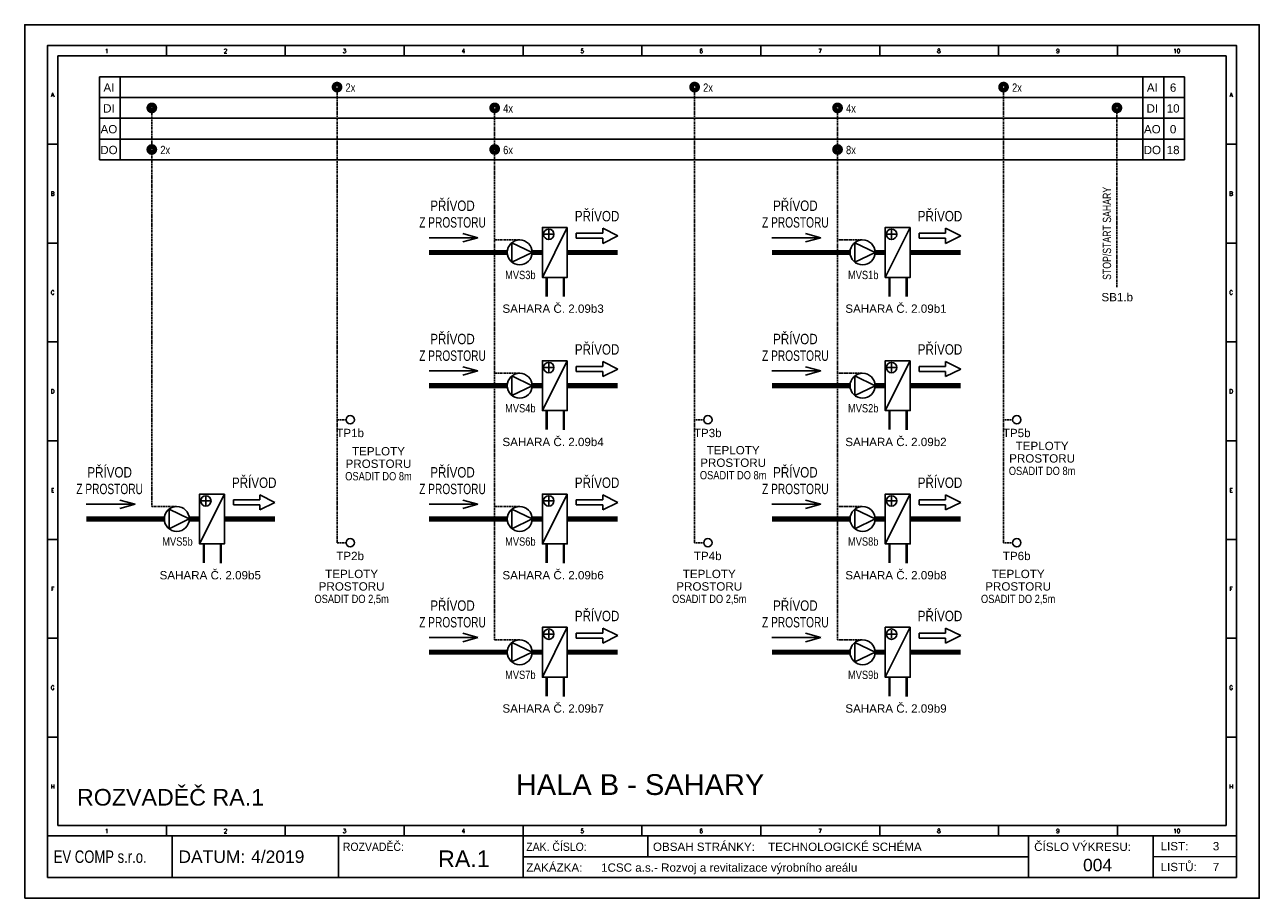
# Model space of a CAD drawing. Header units: millimetres. Extents: x 16 to 2801, y 7797 to 8217.
# Tile 3 of 18: x 619 to 916, y 7876 to 8086. Entities that reach past the tile are written whole.
import ezdxf
from ezdxf.enums import TextEntityAlignment as Align

# ---------------------------------------------------------------- set-up
doc = ezdxf.new("R2010")
doc.units = ezdxf.units.MM
doc.linetypes.add('ČÁRKOVANÁ2', pattern=[0.375, 0.25, -0.125])
for name, color, linetype in [('Přístroje MaR', 1, 'Continuous'), ('Přístroje VZT', 5, 'Continuous'), ('Výkres', 4, 'Continuous')]:
    doc.layers.add(name, color=color, linetype=linetype)
doc.layers.add('Výkres netisk', color=7, linetype='Continuous', plot=False)
doc.styles.add('ROMANS', font='romans.shx', dxfattribs={"width": 0.8})
doc.styles.get("Standard").update_dxf_attribs({"font": 'arial.ttf'})

msp = doc.modelspace()

# ---------------------------------------------------------------- linework, layer by layer
at = {"layer": 'Přístroje MaR', "linetype": 'ČÁRKOVANÁ2'}
for p, q in [((694.2, 7961.23, 62407.63), (694.2, 8070.73, 62407.63)), ((780.22, 7961.23, 62407.63), (780.22, 8070.73, 62407.63)), ((854.54, 7961.23, 62407.63), (854.54, 8070.73, 62407.63)), ((649.64, 7969.93, 62252), (649.64, 8065.77, 62252)), ((732.12, 7937.89, 62252), (732.12, 8065.77, 62252)), ((814.6, 7937.89, 62252), (814.6, 8065.77, 62252)), ((881.81, 8022.62, 62252), (881.81, 8065.8, 62252)), ((732.12, 8034.01, 62252), (738.14, 8034.01, 62252)), ((814.6, 8034.01, 62252), (820.62, 8034.01, 62252)), ((732.12, 8001.97, 62252), (738.14, 8001.97, 62252)), ((814.6, 8001.97, 62252), (820.62, 8001.97, 62252)), ((694.2, 7990.79, 62407.63), (696.38, 7990.79, 62407.63)), ((780.22, 7990.79, 62407.63), (782.41, 7990.79, 62407.63)), ((854.54, 7990.79, 62407.63), (856.72, 7990.79, 62407.63)), ((649.64, 7969.93, 62252), (655.66, 7969.93, 62252)), ((732.12, 7969.93, 62252), (738.14, 7969.93, 62252)), ((814.6, 7969.93, 62252), (820.62, 7969.93, 62252)), ((694.2, 7961.23, 62407.63), (696.38, 7961.23, 62407.63)), ((780.22, 7961.23, 62407.63), (782.41, 7961.23, 62407.63)), ((854.54, 7961.23, 62407.63), (856.72, 7961.23, 62407.63)), ((732.12, 7937.89, 62252), (738.14, 7937.89, 62252)), ((814.6, 7937.89, 62252), (820.62, 7937.89, 62252))]:
    msp.add_line(p, q, dxfattribs=at)
at = {"layer": 'Přístroje MaR'}
for points, elevation in [([(693.47, 8070.75, 1.12, 1.12, 1), (694.93, 8070.75, 1.12, 1.12, 1)], 62407.63), ([(779.49, 8070.75, 1.12, 1.12, 1), (780.96, 8070.75, 1.12, 1.12, 1)], 62407.63), ([(853.81, 8070.75, 1.12, 1.12, 1), (855.27, 8070.75, 1.12, 1.12, 1)], 62407.63), ([(648.91, 8065.75, 1.12, 1.12, 1), (650.38, 8065.75, 1.12, 1.12, 1)], 62252), ([(731.39, 8065.75, 1.12, 1.12, 1), (732.86, 8065.75, 1.12, 1.12, 1)], 62252), ([(813.87, 8065.75, 1.12, 1.12, 1), (815.34, 8065.75, 1.12, 1.12, 1)], 62252), ([(881.08, 8065.75, 1.12, 1.12, 1), (882.55, 8065.75, 1.12, 1.12, 1)], 62252), ([(648.91, 8055.75, 1.12, 1.12, 1), (650.38, 8055.75, 1.12, 1.12, 1)], 62252), ([(731.39, 8055.75, 1.12, 1.12, 1), (732.86, 8055.75, 1.12, 1.12, 1)], 62252), ([(813.87, 8055.75, 1.12, 1.12, 1), (815.34, 8055.75, 1.12, 1.12, 1)], 62252)]:
    msp.add_lwpolyline(points, format="xyseb", close=True, dxfattribs=dict(at, elevation=elevation))
for centre in [(697.38, 7990.79, 62407.63), (783.41, 7990.79, 62407.63), (857.72, 7990.79, 62407.63), (697.38, 7961.23, 62407.63), (783.41, 7961.23, 62407.63), (857.72, 7961.23, 62407.63)]:
    msp.add_circle(centre, 1, dxfattribs=at)
at = {"layer": 'Přístroje VZT'}
for p, q in [((749.6, 8037.01, 62252), (743.6, 8025.01, 62252)), ((758.11, 8036.83, 62252), (758.11, 8035.62, 62252)), ((758.11, 8036.83, 62252), (761.75, 8035.01, 62252)), ((832.08, 8037.01, 62252), (826.08, 8025.01, 62252)), ((840.59, 8036.83, 62252), (840.59, 8035.62, 62252)), ((840.59, 8036.83, 62252), (844.23, 8035.01, 62252)), ((716.35, 8034.55, 62252), (728.09, 8034.55, 62252)), ((724.45, 8035.57, 62252), (728.09, 8034.55, 62252)), ((724.45, 8033.54, 62252), (728.09, 8034.55, 62252)), ((744.13, 8035.36, 62252), (746.13, 8035.36, 62252)), ((745.13, 8034.36, 62252), (745.13, 8036.36, 62252)), ((751.75, 8035.62, 62252), (751.75, 8034.4, 62252)), ((751.75, 8035.62, 62252), (758.11, 8035.62, 62252)), ((751.75, 8034.4, 62252), (758.11, 8034.4, 62252)), ((761.75, 8035.01, 62252), (758.11, 8033.19, 62252)), ((758.11, 8034.4, 62252), (758.11, 8033.19, 62252)), ((798.83, 8034.55, 62252), (810.57, 8034.55, 62252)), ((806.93, 8035.57, 62252), (810.57, 8034.55, 62252)), ((806.93, 8033.54, 62252), (810.57, 8034.55, 62252)), ((826.61, 8035.36, 62252), (828.61, 8035.36, 62252)), ((827.61, 8034.36, 62252), (827.61, 8036.36, 62252)), ((834.23, 8035.62, 62252), (834.23, 8034.4, 62252)), ((834.23, 8035.62, 62252), (840.59, 8035.62, 62252)), ((834.23, 8034.4, 62252), (840.59, 8034.4, 62252)), ((844.23, 8035.01, 62252), (840.59, 8033.19, 62252)), ((840.59, 8034.4, 62252), (840.59, 8033.19, 62252)), ((736.27, 8033.35, 62252), (736.27, 8028.67, 62252)), ((741.14, 8031.01, 62252), (736.27, 8033.35, 62252)), ((741.14, 8031.01, 62252), (736.27, 8028.67, 62252)), ((818.75, 8033.35, 62252), (818.75, 8028.67, 62252)), ((823.62, 8031.01, 62252), (818.75, 8033.35, 62252)), ((823.62, 8031.01, 62252), (818.75, 8028.67, 62252)), ((749.6, 8004.97, 62252), (743.6, 7992.97, 62252)), ((745.13, 8002.32, 62252), (745.13, 8004.32, 62252)), ((758.11, 8004.79, 62252), (758.11, 8003.58, 62252)), ((758.11, 8004.79, 62252), (761.75, 8002.97, 62252)), ((832.08, 8004.97, 62252), (826.08, 7992.97, 62252)), ((827.61, 8002.32, 62252), (827.61, 8004.32, 62252)), ((840.59, 8004.79, 62252), (840.59, 8003.58, 62252)), ((840.59, 8004.79, 62252), (844.23, 8002.97, 62252)), ((716.35, 8002.51, 62252), (728.09, 8002.51, 62252)), ((724.45, 8003.53, 62252), (728.09, 8002.51, 62252)), ((724.45, 8001.5, 62252), (728.09, 8002.51, 62252)), ((736.27, 8001.31, 62252), (736.27, 7996.63, 62252)), ((741.14, 7998.97, 62252), (736.27, 8001.31, 62252)), ((744.13, 8003.32, 62252), (746.13, 8003.32, 62252)), ((751.75, 8003.58, 62252), (751.75, 8002.36, 62252)), ((751.75, 8003.58, 62252), (758.11, 8003.58, 62252)), ((751.75, 8002.36, 62252), (758.11, 8002.36, 62252)), ((761.75, 8002.97, 62252), (758.11, 8001.15, 62252)), ((758.11, 8002.36, 62252), (758.11, 8001.15, 62252)), ((798.83, 8002.51, 62252), (810.57, 8002.51, 62252)), ((806.93, 8003.53, 62252), (810.57, 8002.51, 62252)), ((806.93, 8001.5, 62252), (810.57, 8002.51, 62252)), ((818.75, 8001.31, 62252), (818.75, 7996.63, 62252)), ((823.62, 7998.97, 62252), (818.75, 8001.31, 62252)), ((826.61, 8003.32, 62252), (828.61, 8003.32, 62252)), ((834.23, 8003.58, 62252), (834.23, 8002.36, 62252)), ((834.23, 8003.58, 62252), (840.59, 8003.58, 62252)), ((834.23, 8002.36, 62252), (840.59, 8002.36, 62252)), ((844.23, 8002.97, 62252), (840.59, 8001.15, 62252)), ((840.59, 8002.36, 62252), (840.59, 8001.15, 62252)), ((741.14, 7998.97, 62252), (736.27, 7996.63, 62252)), ((823.62, 7998.97, 62252), (818.75, 7996.63, 62252)), ((641.97, 7971.49, 62252), (645.61, 7970.47, 62252)), ((667.12, 7972.93, 62252), (661.12, 7960.93, 62252)), ((662.65, 7970.28, 62252), (662.65, 7972.28, 62252)), ((669.27, 7971.53, 62252), (669.27, 7970.32, 62252)), ((669.27, 7971.53, 62252), (675.63, 7971.53, 62252)), ((675.63, 7972.75, 62252), (675.63, 7971.53, 62252)), ((675.63, 7972.75, 62252), (679.27, 7970.93, 62252)), ((724.45, 7971.49, 62252), (728.09, 7970.47, 62252)), ((749.6, 7972.93, 62252), (743.6, 7960.93, 62252)), ((745.13, 7970.28, 62252), (745.13, 7972.28, 62252)), ((751.75, 7971.53, 62252), (751.75, 7970.32, 62252)), ((751.75, 7971.53, 62252), (758.11, 7971.53, 62252)), ((758.11, 7972.75, 62252), (758.11, 7971.53, 62252)), ((758.11, 7972.75, 62252), (761.75, 7970.93, 62252)), ((806.93, 7971.49, 62252), (810.57, 7970.47, 62252)), ((832.08, 7972.93, 62252), (826.08, 7960.93, 62252)), ((827.61, 7970.28, 62252), (827.61, 7972.28, 62252)), ((834.23, 7971.53, 62252), (834.23, 7970.32, 62252)), ((834.23, 7971.53, 62252), (840.59, 7971.53, 62252)), ((840.59, 7972.75, 62252), (840.59, 7971.53, 62252)), ((840.59, 7972.75, 62252), (844.23, 7970.93, 62252)), ((633.87, 7970.47, 62252), (645.61, 7970.47, 62252)), ((641.97, 7969.46, 62252), (645.61, 7970.47, 62252)), ((653.78, 7969.27, 62252), (653.78, 7964.59, 62252)), ((658.66, 7966.93, 62252), (653.78, 7969.27, 62252)), ((661.65, 7971.28, 62252), (663.65, 7971.28, 62252)), ((669.27, 7970.32, 62252), (675.63, 7970.32, 62252)), ((679.27, 7970.93, 62252), (675.63, 7969.1, 62252)), ((675.63, 7970.32, 62252), (675.63, 7969.1, 62252)), ((716.35, 7970.47, 62252), (728.09, 7970.47, 62252)), ((724.45, 7969.46, 62252), (728.09, 7970.47, 62252)), ((736.27, 7969.27, 62252), (736.27, 7964.59, 62252)), ((741.14, 7966.93, 62252), (736.27, 7969.27, 62252)), ((744.13, 7971.28, 62252), (746.13, 7971.28, 62252)), ((751.75, 7970.32, 62252), (758.11, 7970.32, 62252)), ((761.75, 7970.93, 62252), (758.11, 7969.1, 62252)), ((758.11, 7970.32, 62252), (758.11, 7969.1, 62252)), ((798.83, 7970.47, 62252), (810.57, 7970.47, 62252)), ((806.93, 7969.46, 62252), (810.57, 7970.47, 62252)), ((818.75, 7969.27, 62252), (818.75, 7964.59, 62252)), ((823.62, 7966.93, 62252), (818.75, 7969.27, 62252)), ((826.61, 7971.28, 62252), (828.61, 7971.28, 62252)), ((834.23, 7970.32, 62252), (840.59, 7970.32, 62252)), ((844.23, 7970.93, 62252), (840.59, 7969.1, 62252)), ((840.59, 7970.32, 62252), (840.59, 7969.1, 62252)), ((658.66, 7966.93, 62252), (653.78, 7964.59, 62252)), ((741.14, 7966.93, 62252), (736.27, 7964.59, 62252)), ((823.62, 7966.93, 62252), (818.75, 7964.59, 62252)), ((724.45, 7939.44, 62252), (728.09, 7938.43, 62252)), ((749.6, 7940.89, 62252), (743.6, 7928.89, 62252)), ((744.13, 7939.24, 62252), (746.13, 7939.24, 62252)), ((745.13, 7938.24, 62252), (745.13, 7940.24, 62252)), ((751.75, 7939.49, 62252), (751.75, 7938.28, 62252)), ((751.75, 7939.49, 62252), (758.11, 7939.49, 62252)), ((758.11, 7940.71, 62252), (758.11, 7939.49, 62252)), ((758.11, 7940.71, 62252), (761.75, 7938.89, 62252)), ((761.75, 7938.89, 62252), (758.11, 7937.06, 62252)), ((806.93, 7939.44, 62252), (810.57, 7938.43, 62252)), ((832.08, 7940.89, 62252), (826.08, 7928.89, 62252)), ((826.61, 7939.24, 62252), (828.61, 7939.24, 62252)), ((827.61, 7938.24, 62252), (827.61, 7940.24, 62252)), ((834.23, 7939.49, 62252), (834.23, 7938.28, 62252)), ((834.23, 7939.49, 62252), (840.59, 7939.49, 62252)), ((840.59, 7940.71, 62252), (840.59, 7939.49, 62252)), ((840.59, 7940.71, 62252), (844.23, 7938.89, 62252)), ((844.23, 7938.89, 62252), (840.59, 7937.06, 62252)), ((716.35, 7938.43, 62252), (728.09, 7938.43, 62252)), ((724.45, 7937.42, 62252), (728.09, 7938.43, 62252)), ((736.27, 7937.23, 62252), (736.27, 7932.55, 62252)), ((741.14, 7934.89, 62252), (736.27, 7937.23, 62252)), ((751.75, 7938.28, 62252), (758.11, 7938.28, 62252)), ((758.11, 7938.28, 62252), (758.11, 7937.06, 62252)), ((798.83, 7938.43, 62252), (810.57, 7938.43, 62252)), ((806.93, 7937.42, 62252), (810.57, 7938.43, 62252)), ((818.75, 7937.23, 62252), (818.75, 7932.55, 62252)), ((823.62, 7934.89, 62252), (818.75, 7937.23, 62252)), ((834.23, 7938.28, 62252), (840.59, 7938.28, 62252)), ((840.59, 7938.28, 62252), (840.59, 7937.06, 62252)), ((741.14, 7934.89, 62252), (736.27, 7932.55, 62252)), ((823.62, 7934.89, 62252), (818.75, 7932.55, 62252))]:
    msp.add_line(p, q, dxfattribs=at)
at = {"layer": 'Přístroje VZT', "elevation": 62252}
for points in [[(749.6, 8037.01), (743.6, 8037.01), (743.6, 8025.01), (749.6, 8025.01)], [(832.08, 8037.01), (826.08, 8037.01), (826.08, 8025.01), (832.08, 8025.01)], [(749.6, 8004.97), (743.6, 8004.97), (743.6, 7992.97), (749.6, 7992.97)], [(832.08, 8004.97), (826.08, 8004.97), (826.08, 7992.97), (832.08, 7992.97)], [(667.12, 7972.93), (661.12, 7972.93), (661.12, 7960.93), (667.12, 7960.93)], [(749.6, 7972.93), (743.6, 7972.93), (743.6, 7960.93), (749.6, 7960.93)], [(832.08, 7972.93), (826.08, 7972.93), (826.08, 7960.93), (832.08, 7960.93)], [(749.6, 7940.89), (743.6, 7940.89), (743.6, 7928.89), (749.6, 7928.89)], [(832.08, 7940.89), (826.08, 7940.89), (826.08, 7928.89), (832.08, 7928.89)]]:
    msp.add_lwpolyline(points, close=True, dxfattribs=at)
for points in [[(735.14, 8031.01, 1.22, 1.22, 0), (716.35, 8031.01, 0, 0, 0)], [(743.6, 8031.01, 1.22, 1.22, 0), (741.14, 8031.01, 0, 0, 0)], [(761.75, 8031.01, 1.22, 1.22, 0), (749.6, 8031.01, 0, 0, 0)], [(817.62, 8031.01, 1.22, 1.22, 0), (798.83, 8031.01, 0, 0, 0)], [(826.08, 8031.01, 1.22, 1.22, 0), (823.62, 8031.01, 0, 0, 0)], [(844.23, 8031.01, 1.22, 1.22, 0), (832.08, 8031.01, 0, 0, 0)], [(735.14, 7998.97, 1.22, 1.22, 0), (716.35, 7998.97, 0, 0, 0)], [(743.6, 7998.97, 1.22, 1.22, 0), (741.14, 7998.97, 0, 0, 0)], [(761.75, 7998.97, 1.22, 1.22, 0), (749.6, 7998.97, 0, 0, 0)], [(817.62, 7998.97, 1.22, 1.22, 0), (798.83, 7998.97, 0, 0, 0)], [(826.08, 7998.97, 1.22, 1.22, 0), (823.62, 7998.97, 0, 0, 0)], [(844.23, 7998.97, 1.22, 1.22, 0), (832.08, 7998.97, 0, 0, 0)], [(652.66, 7966.93, 1.22, 1.22, 0), (633.87, 7966.93, 0, 0, 0)], [(661.12, 7966.93, 1.22, 1.22, 0), (658.66, 7966.93, 0, 0, 0)], [(679.27, 7966.93, 1.22, 1.22, 0), (667.12, 7966.93, 0, 0, 0)], [(735.14, 7966.93, 1.22, 1.22, 0), (716.35, 7966.93, 0, 0, 0)], [(743.6, 7966.93, 1.22, 1.22, 0), (741.14, 7966.93, 0, 0, 0)], [(761.75, 7966.93, 1.22, 1.22, 0), (749.6, 7966.93, 0, 0, 0)], [(817.62, 7966.93, 1.22, 1.22, 0), (798.83, 7966.93, 0, 0, 0)], [(826.08, 7966.93, 1.22, 1.22, 0), (823.62, 7966.93, 0, 0, 0)], [(844.23, 7966.93, 1.22, 1.22, 0), (832.08, 7966.93, 0, 0, 0)], [(735.14, 7934.89, 1.22, 1.22, 0), (716.35, 7934.89, 0, 0, 0)], [(743.6, 7934.89, 1.22, 1.22, 0), (741.14, 7934.89, 0, 0, 0)], [(761.75, 7934.89, 1.22, 1.22, 0), (749.6, 7934.89, 0, 0, 0)], [(817.62, 7934.89, 1.22, 1.22, 0), (798.83, 7934.89, 0, 0, 0)], [(826.08, 7934.89, 1.22, 1.22, 0), (823.62, 7934.89, 0, 0, 0)], [(844.23, 7934.89, 1.22, 1.22, 0), (832.08, 7934.89, 0, 0, 0)]]:
    msp.add_lwpolyline(points, format="xyseb", dxfattribs=at)
at = {"layer": 'Přístroje VZT', "linetype": 'ČÁRKOVANÁ2', "lineweight": 0, "elevation": 62252}
for points in [[(744.62, 8020.41, 0.6, 0.6, 0), (744.62, 8025.01, 0, 0, 0)], [(827.1, 8020.41, 0.6, 0.6, 0), (827.1, 8025.01, 0, 0, 0)], [(744.62, 7988.36, 0.6, 0.6, 0), (744.62, 7992.97, 0, 0, 0)], [(827.1, 7988.36, 0.6, 0.6, 0), (827.1, 7992.97, 0, 0, 0)], [(662.14, 7956.32, 0.6, 0.6, 0), (662.14, 7960.93, 0, 0, 0)], [(744.62, 7956.32, 0.6, 0.6, 0), (744.62, 7960.93, 0, 0, 0)], [(827.1, 7956.32, 0.6, 0.6, 0), (827.1, 7960.93, 0, 0, 0)], [(744.62, 7924.28, 0.6, 0.6, 0), (744.62, 7928.89, 0, 0, 0)], [(827.1, 7924.28, 0.6, 0.6, 0), (827.1, 7928.89, 0, 0, 0)]]:
    msp.add_lwpolyline(points, format="xyseb", dxfattribs=at)
at = {"layer": 'Přístroje VZT', "linetype": 'Continuous', "lineweight": 0, "elevation": 62252}
for points in [[(748.74, 8020.36, 0.6, 0.6, 0), (748.74, 8025.01, 0, 0, 0)], [(831.22, 8020.36, 0.6, 0.6, 0), (831.22, 8025.01, 0, 0, 0)], [(748.74, 7988.32, 0.6, 0.6, 0), (748.74, 7992.97, 0, 0, 0)], [(831.22, 7988.32, 0.6, 0.6, 0), (831.22, 7992.97, 0, 0, 0)], [(666.26, 7956.28, 0.6, 0.6, 0), (666.26, 7960.93, 0, 0, 0)], [(748.74, 7956.28, 0.6, 0.6, 0), (748.74, 7960.93, 0, 0, 0)], [(831.22, 7956.28, 0.6, 0.6, 0), (831.22, 7960.93, 0, 0, 0)], [(748.74, 7924.24, 0.6, 0.6, 0), (748.74, 7928.89, 0, 0, 0)], [(831.22, 7924.24, 0.6, 0.6, 0), (831.22, 7928.89, 0, 0, 0)]]:
    msp.add_lwpolyline(points, format="xyseb", dxfattribs=at)
at = {"layer": 'Přístroje VZT'}
for centre, radius in [((738.14, 8031.01, 62252), 3), ((745.13, 8035.36, 62252), 1.25), ((820.62, 8031.01, 62252), 3), ((827.61, 8035.36, 62252), 1.25), ((745.13, 8003.32, 62252), 1.25), ((827.61, 8003.32, 62252), 1.25), ((738.14, 7998.97, 62252), 3), ((820.62, 7998.97, 62252), 3), ((662.65, 7971.28, 62252), 1.25), ((745.13, 7971.28, 62252), 1.25), ((827.61, 7971.28, 62252), 1.25), ((655.66, 7966.93, 62252), 3), ((738.14, 7966.93, 62252), 3), ((820.62, 7966.93, 62252), 3), ((745.13, 7939.24, 62252), 1.25), ((827.61, 7939.24, 62252), 1.25), ((738.14, 7934.89, 62252), 3), ((820.62, 7934.89, 62252), 3)]:
    msp.add_circle(centre, radius, dxfattribs=at)
at = {"layer": 'Výkres'}
for p, q in [((624.56, 8080.75, 62252), (653.16, 8080.75, 62252)), ((624.56, 8080.75, 62252), (624.56, 8057, 62252)), ((624.56, 8080.75, 62252), (624.56, 8052.15, 62252)), ((624.56, 8080.75, 62252), (624.56, 8075.75, 62252)), ((624.56, 8080.75, 62252), (629.56, 8080.75, 62252)), ((653.16, 8080.75, 62252), (681.76, 8080.75, 62252)), ((653.16, 8080.75, 62252), (653.16, 8078.25, 62252)), ((681.76, 8080.75, 62252), (681.76, 8078.25, 62252)), ((710.36, 8080.75, 62252), (710.36, 8078.25, 62252)), ((738.96, 8080.75, 62252), (738.96, 8078.25, 62252)), ((767.56, 8080.75, 62252), (767.56, 8078.25, 62252)), ((796.16, 8080.75, 62252), (796.16, 8078.25, 62252)), ((824.76, 8080.75, 62252), (824.76, 8078.25, 62252)), ((853.36, 8080.75, 62252), (853.36, 8078.25, 62252)), ((881.96, 8080.75, 62252), (881.96, 8078.25, 62252)), ((910.56, 8080.75, 62252), (905.56, 8080.75, 62252)), ((627.06, 8078.25, 62252), (908.06, 8078.25, 62252)), ((627.06, 8078.25, 62252), (627.06, 7893.25, 62252)), ((908.06, 8078.25, 62252), (908.06, 7893.25, 62252)), ((637.06, 8073.25, 62252), (898.06, 8073.25, 62252)), ((637.06, 8053.25, 62252), (637.06, 8073.25, 62252)), ((642.06, 8053.25, 62252), (642.06, 8073.25, 62252)), ((888.06, 8073.25, 62252), (888.06, 8053.25, 62252)), ((893.06, 8073.25, 62252), (893.06, 8053.25, 62252)), ((898.06, 8073.25, 62252), (898.06, 8073.25, 62252)), ((898.06, 8073.25, 62252), (898.06, 8053.25, 62252)), ((637.06, 8068.25, 62252), (898.06, 8068.25, 62252)), ((637.06, 8063.25, 62252), (898.06, 8063.25, 62252)), ((637.06, 8058.25, 62252), (898.06, 8058.25, 62252)), ((624.56, 8057, 62252), (627.06, 8057, 62252)), ((908.06, 8057, 62252), (910.56, 8057, 62252)), ((637.06, 8053.25, 62252), (898.06, 8053.25, 62252)), ((624.56, 8033.25, 62252), (627.06, 8033.25, 62252)), ((908.06, 8033.25, 62252), (910.56, 8033.25, 62252)), ((624.56, 8009.5, 62252), (627.06, 8009.5, 62252)), ((908.06, 8009.5, 62252), (910.56, 8009.5, 62252)), ((624.56, 7985.75, 62252), (627.06, 7985.75, 62252)), ((908.06, 7985.75, 62252), (910.56, 7985.75, 62252)), ((624.56, 7962, 62252), (627.06, 7962, 62252)), ((908.06, 7962, 62252), (910.56, 7962, 62252)), ((624.56, 7938.25, 62252), (627.06, 7938.25, 62252)), ((908.06, 7938.25, 62252), (910.56, 7938.25, 62252)), ((908.06, 7938.25, 62252), (910.56, 7938.25, 62252)), ((624.56, 7890.75, 62252), (624.56, 7928.75, 62252)), ((624.56, 7890.75, 62252), (624.56, 7928.75, 62252)), ((624.56, 7914.5, 62252), (627.06, 7914.5, 62252)), ((908.06, 7914.5, 62252), (910.56, 7914.5, 62252)), ((908.06, 7893.25, 62252), (627.06, 7893.25, 62252)), ((653.16, 7893.25, 62252), (653.16, 7890.75, 62252)), ((681.76, 7893.25, 62252), (681.76, 7890.75, 62252)), ((710.36, 7893.25, 62252), (710.36, 7890.75, 62252)), ((738.96, 7893.25, 62252), (738.96, 7890.75, 62252)), ((767.56, 7893.25, 62252), (767.56, 7890.75, 62252)), ((796.16, 7893.25, 62252), (796.16, 7890.75, 62252)), ((824.76, 7893.25, 62252), (824.76, 7890.75, 62252)), ((853.36, 7893.25, 62252), (853.36, 7890.75, 62252)), ((881.96, 7893.25, 62252), (881.96, 7890.75, 62252)), ((624.56, 7890.75, 62252), (910.56, 7890.75, 62252)), ((624.56, 7890.75, 62252), (660.31, 7890.75, 62252)), ((654.56, 7880.75, 62252), (654.56, 7890.75, 62252)), ((694.56, 7880.75, 62252), (694.56, 7890.75, 62252)), ((738.96, 7880.75, 62252), (738.96, 7890.75, 62252)), ((768.96, 7885.75, 62252), (768.96, 7890.75, 62252)), ((860.56, 7880.75, 62252), (860.56, 7890.75, 62252)), ((890.56, 7880.75, 62252), (890.56, 7890.75, 62252)), ((860.56, 7885.75, 62252), (738.96, 7885.75, 62252)), ((890.56, 7885.75, 62252), (910.56, 7885.76, 62252))]:
    msp.add_line(p, q, dxfattribs=at)
at = {"layer": 'Výkres', "elevation": 62252}
msp.add_lwpolyline([(910.56, 7880.75), (624.56, 7880.75), (624.56, 8080.75), (910.56, 8080.75), (910.56, 7880.75)], close=True, dxfattribs=at)
at = {"layer": 'Výkres netisk', "color": 7, "elevation": 62252}
msp.add_lwpolyline([(619.06, 7875.75), (916.06, 7875.75), (916.06, 8085.75), (619.06, 8085.75)], close=True, dxfattribs=at)

# ---------------------------------------------------------------- texts
at = {"layer": 'Přístroje MaR', "width": 0.75}
msp.add_text('STOP/START SAHARY', height=2, rotation=90, dxfattribs=at).set_placement((880.41, 8024.41, 62252))
at = {"layer": 'Přístroje MaR', "width": 0.8}
for s, p in [('MVS3b', (738.3, 8024.59, 62252)), ('MVS1b', (820.78, 8024.59, 62252)), ('MVS4b', (738.3, 7992.55, 62252)), ('MVS2b', (820.78, 7992.55, 62252)), ('OSADIT DO 8m', (704.17, 7976.21, 62252)), ('OSADIT DO 8m', (789.49, 7976.46, 62252)), ('OSADIT DO 8m', (863.81, 7977.49, 62252)), ('MVS5b', (655.82, 7960.51, 62252)), ('MVS6b', (738.3, 7960.51, 62252)), ('MVS8b', (820.78, 7960.51, 62252)), ('OSADIT DO 2,5m', (697.71, 7946.72, 62252)), ('OSADIT DO 2,5m', (783.74, 7946.72, 62252)), ('OSADIT DO 2,5m', (858.05, 7946.72, 62252)), ('MVS7b', (738.3, 7928.47, 62252)), ('MVS9b', (820.78, 7928.47, 62252))]:
    msp.add_text(s, height=2, dxfattribs=at).set_placement(p, align=Align.CENTER)
at = {"layer": 'Přístroje MaR'}
for s, p in [('SB1.b', (881.89, 8019.26, 62252)), ('TP1b', (697.36, 7986.6, 62407.63)), ('TP3b', (783.38, 7986.6, 62407.63)), ('TP5b', (857.7, 7986.6, 62407.63)), ('TEPLOTY', (704.17, 7982.21, 62252)), ('TEPLOTY', (789.49, 7982.46, 62252)), ('TEPLOTY', (863.81, 7983.49, 62252)), ('PROSTORU', (704.17, 7979.21, 62252)), ('PROSTORU', (789.49, 7979.46, 62252)), ('PROSTORU', (863.81, 7980.49, 62252)), ('TP2b', (697.36, 7957.04, 62407.63)), ('TP4b', (783.38, 7957.04, 62407.63)), ('TP6b', (857.7, 7957.04, 62407.63)), ('TEPLOTY', (697.71, 7952.72, 62252)), ('TEPLOTY', (783.74, 7952.72, 62252)), ('TEPLOTY', (858.05, 7952.72, 62252)), ('PROSTORU', (697.71, 7949.72, 62252)), ('PROSTORU', (783.74, 7949.72, 62252)), ('PROSTORU', (858.05, 7949.72, 62252))]:
    msp.add_text(s, height=2, dxfattribs=at).set_placement(p, align=Align.CENTER)
for s, p in [('SAHARA Č. 2.09b3', (758.37, 8016.49, 62252)), ('SAHARA Č. 2.09b1', (840.85, 8016.49, 62252)), ('SAHARA Č. 2.09b4', (758.37, 7984.45, 62252)), ('SAHARA Č. 2.09b2', (840.85, 7984.45, 62252)), ('SAHARA Č. 2.09b5', (675.89, 7952.41, 62252)), ('SAHARA Č. 2.09b6', (758.37, 7952.41, 62252)), ('SAHARA Č. 2.09b8', (840.85, 7952.41, 62252)), ('SAHARA Č. 2.09b7', (758.37, 7920.37, 62252)), ('SAHARA Č. 2.09b9', (840.85, 7920.37, 62252))]:
    msp.add_text(s, height=2, dxfattribs=at).set_placement(p, align=Align.RIGHT)
at = {"layer": 'Přístroje VZT'}
for s, width, p in [('PŘÍVOD', 0.8, (721.98, 8040.98, 62252)), ('PŘÍVOD', 0.8, (721.98, 8040.98, 62252)), ('PŘÍVOD', 0.8, (804.46, 8040.98, 62252)), ('PŘÍVOD', 0.8, (804.46, 8040.98, 62252)), ('PŘÍVOD', 0.8, (756.76, 8038.48, 62252)), ('PŘÍVOD', 0.8, (839.25, 8038.48, 62252)), ('Z PROSTORU', 0.7, (721.98, 8036.98, 62252)), ('Z PROSTORU', 0.7, (804.46, 8036.98, 62252)), ('PŘÍVOD', 0.8, (721.98, 8008.94, 62252)), ('PŘÍVOD', 0.8, (721.98, 8008.94, 62252)), ('PŘÍVOD', 0.8, (804.46, 8008.94, 62252)), ('PŘÍVOD', 0.8, (804.46, 8008.94, 62252)), ('Z PROSTORU', 0.7, (721.98, 8004.94, 62252)), ('PŘÍVOD', 0.8, (756.76, 8006.44, 62252)), ('Z PROSTORU', 0.7, (804.46, 8004.94, 62252)), ('PŘÍVOD', 0.8, (839.25, 8006.44, 62252)), ('PŘÍVOD', 0.8, (639.5, 7976.9, 62252)), ('PŘÍVOD', 0.8, (639.5, 7976.9, 62252)), ('PŘÍVOD', 0.8, (674.28, 7974.4, 62252)), ('PŘÍVOD', 0.8, (721.98, 7976.9, 62252)), ('PŘÍVOD', 0.8, (721.98, 7976.9, 62252)), ('PŘÍVOD', 0.8, (756.76, 7974.4, 62252)), ('PŘÍVOD', 0.8, (804.46, 7976.9, 62252)), ('PŘÍVOD', 0.8, (804.46, 7976.9, 62252)), ('PŘÍVOD', 0.8, (839.25, 7974.4, 62252)), ('Z PROSTORU', 0.7, (639.5, 7972.9, 62252)), ('Z PROSTORU', 0.7, (721.98, 7972.9, 62252)), ('Z PROSTORU', 0.7, (804.46, 7972.9, 62252)), ('PŘÍVOD', 0.8, (721.98, 7944.86, 62252)), ('PŘÍVOD', 0.8, (721.98, 7944.86, 62252)), ('PŘÍVOD', 0.8, (804.46, 7944.86, 62252)), ('PŘÍVOD', 0.8, (804.46, 7944.86, 62252)), ('PŘÍVOD', 0.8, (756.76, 7942.36, 62252)), ('PŘÍVOD', 0.8, (839.25, 7942.36, 62252)), ('Z PROSTORU', 0.7, (721.98, 7940.86, 62252)), ('Z PROSTORU', 0.7, (804.46, 7940.86, 62252))]:
    msp.add_text(s, height=2.5, dxfattribs=dict(at, width=width)).set_placement(p, align=Align.CENTER)
at = {"layer": 'Přístroje VZT', "color": 1}
msp.add_text('HALA B - SAHARY', height=5, dxfattribs=at).set_placement((767.1, 7900.58, 62252), align=Align.CENTER)
at = {"layer": 'Výkres', "style": 'ROMANS'}
for s, p in [('1', (638.79, 8078.94, 62252)), ('2', (667.39, 8078.94, 62252)), ('3', (695.99, 8078.94, 62252)), ('4', (724.59, 8078.94, 62252)), ('5', (753.19, 8078.94, 62252)), ('6', (781.79, 8078.94, 62252)), ('7', (810.39, 8078.94, 62252)), ('8', (838.99, 8078.94, 62252)), ('9', (867.59, 8078.94, 62252)), ('10', (896.19, 8078.94, 62252)), ('A', (625.79, 8068.37, 62252)), ('A', (909.29, 8068.37, 62252)), ('B', (625.79, 8044.62, 62252)), ('B', (909.29, 8044.62, 62252)), ('C', (625.79, 8020.87, 62252)), ('C', (909.29, 8020.87, 62252)), ('D', (625.79, 7997.12, 62252)), ('D', (909.29, 7997.12, 62252)), ('E', (625.79, 7973.37, 62252)), ('E', (909.29, 7973.37, 62252)), ('F', (625.79, 7949.62, 62252)), ('F', (909.29, 7949.62, 62252)), ('G', (625.79, 7925.87, 62252)), ('G', (909.29, 7925.87, 62252)), ('H', (625.79, 7902.12, 62252)), ('H', (909.29, 7902.12, 62252)), ('1', (638.79, 7891.44, 62252)), ('2', (667.39, 7891.44, 62252)), ('3', (695.99, 7891.44, 62252)), ('4', (724.59, 7891.44, 62252)), ('5', (753.19, 7891.44, 62252)), ('6', (781.79, 7891.44, 62252)), ('7', (810.39, 7891.44, 62252)), ('8', (838.99, 7891.44, 62252)), ('9', (867.59, 7891.44, 62252)), ('10', (896.19, 7891.44, 62252))]:
    msp.add_text(s, height=1, dxfattribs=at).set_placement(p, align=Align.CENTER)
at = {"layer": 'Výkres'}
for s, height, p in [('AI', 2, (639.33, 8069.63, 62252)), ('AI', 2, (890.33, 8069.63, 62252)), ('6', 2, (895.33, 8069.63, 62252)), ('DI', 2, (639.33, 8064.63, 62252)), ('DI', 2, (890.33, 8064.63, 62252)), ('10', 2, (895.33, 8064.63, 62252)), ('AO', 2, (639.33, 8059.63, 62252)), ('AO', 2, (890.33, 8059.63, 62252)), ('0', 2, (895.33, 8059.63, 62252)), ('DO', 2, (639.33, 8054.63, 62252)), ('DO', 2, (890.33, 8054.63, 62252)), ('18', 2, (895.33, 8054.63, 62252)), ('3', 2, (905.66, 7887.27, 62252)), ('RA.1', 4, (724.72, 7883.25, 62252)), ('004', 3, (877.16, 7882.24, 62252)), ('7', 2, (905.66, 7882.27, 62252))]:
    msp.add_text(s, height=height, dxfattribs=at).set_placement(p, align=Align.CENTER)
at = {"layer": 'Výkres', "width": 0.8}
for s, p in [('2x', (697.43, 8069.63, 62407.63)), ('2x', (783.45, 8069.63, 62407.63)), ('2x', (857.77, 8069.63, 62407.63)), ('4x', (735.35, 8064.63, 62252)), ('4x', (817.83, 8064.63, 62252)), ('2x', (652.87, 8054.63, 62252)), ('6x', (735.35, 8054.63, 62252)), ('8x', (817.83, 8054.63, 62252))]:
    msp.add_text(s, height=2, dxfattribs=at).set_placement(p, align=Align.CENTER)
at = {"layer": 'Výkres'}
for s, height, p in [('ROZVADĚČ RA.1', 4, (631.64, 7898.03, 62252)), ('OBSAH STRÁNKY: ', 2, (770.2, 7887.13, 62252)), ('TECHNOLOGICKÉ SCHÉMA', 2, (797.9, 7887.13, 62252)), ('ČÍSLO VÝKRESU:', 2, (861.91, 7887.13, 62252)), ('LIST:', 2, (892.32, 7887.27, 62252)), ('DATUM:', 3, (656.05, 7884.25, 62252)), ('4/2019', 3, (673.53, 7884.25, 62252)), ('ZAKÁZKA:', 2, (739.72, 7882.13, 62252)), ('1CSC a.s.- Rozvoj a revitalizace výrobního areálu', 2, (757.72, 7882.13, 62252)), ('LISTŮ:', 2, (892.32, 7882.27, 62252))]:
    msp.add_text(s, height=height, dxfattribs=at).set_placement(p)
for s, height, width, p in [('ROZVADĚČ:', 2, 0.9, (695.61, 7887.13, 62252)), ('ZAK. ČÍSLO:', 2, 0.9, (739.72, 7887.13, 62252)), ('EV COMP s.r.o.', 3, 0.75, (626.05, 7884.25, 62252))]:
    msp.add_text(s, height=height, dxfattribs=dict(at, width=width)).set_placement(p)

doc.saveas('drawing.dxf')
